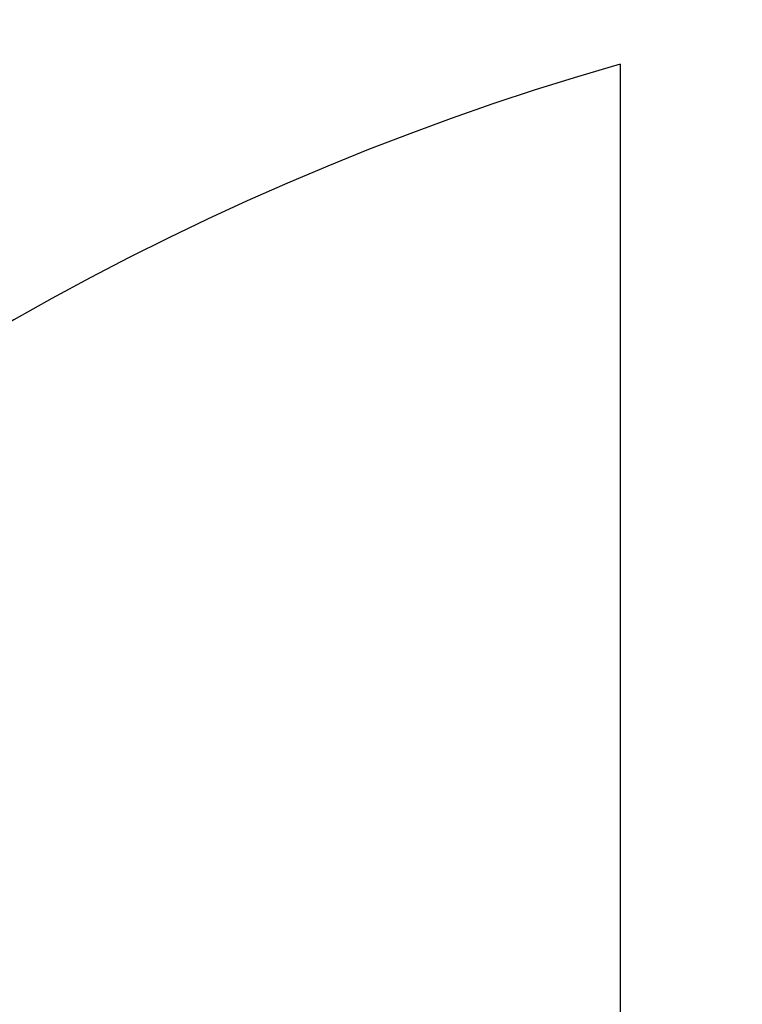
# Model space of a CAD drawing. Header units: millimetres. Extents: x 309 to 494, y 52 to 496.
# Tile 44 of 71: x 392.95 to 397.4, y 101.35 to 107.42. Entities that reach past the tile are written whole.
import ezdxf

# ---------------------------------------------------------------- set-up
doc = ezdxf.new("R2010")
doc.units = ezdxf.units.MM
doc.header["$LTSCALE"] = 47.498
doc.layers.get('0').update_dxf_attribs({"linetype": 'CONTINUOUS'})
doc.layers.add('KONSTR_EL', color=7, linetype='CONTINUOUS')

msp = doc.modelspace()

# ---------------------------------------------------------------- linework, layer by layer
at = {"color": 7, "linetype": 'CONTINUOUS'}
msp.add_arc((401.3507, 90.8055), 65, 7.069714, 172.930286, dxfattribs=at)
at = {"layer": 'KONSTR_EL', "color": 4, "linetype": 'CONTINUOUS'}
msp.add_line((396.6507, 107.1428), (396.6507, 95.5055), dxfattribs=at)
for radius in [34, 27.2, 20.4]:
    msp.add_circle((401.3507, 90.8055), radius, dxfattribs=at)
for start, end in [(180, 90), (106.04967, 163.95033)]:
    msp.add_arc((401.3507, 90.8055), 17, start, end, dxfattribs=at)

doc.saveas('drawing.dxf')
